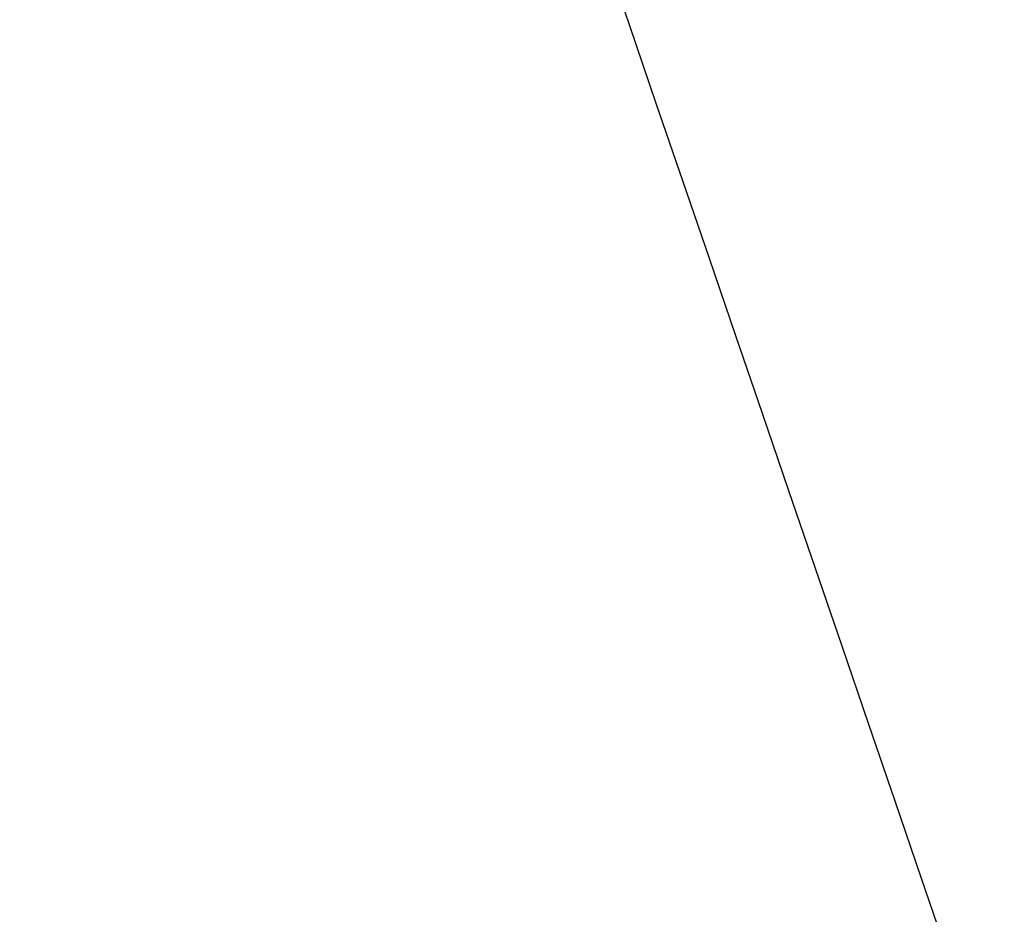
# Model space of a CAD drawing. Header units: millimetres. Extents: x -284 to 284, y 0 to 805.
# Tile 96 of 125: x -257.465 to -257.164, y 326.281 to 326.555. Entities that reach past the tile are written whole.
import ezdxf

# ---------------------------------------------------------------- set-up
doc = ezdxf.new("R2010")
doc.units = ezdxf.units.MM
doc.header["$MEASUREMENT"] = 0
doc.layers.add('Default', color=7, linetype='Continuous', true_color=0x000000)

# ---------------------------------------------------------------- blocks, each defined once
blk = doc.blocks.new('Block 06')
at = {"layer": 'Default'}
blk.add_open_spline([(-228.29212, 285.27436, -131.1361), (-229.19665, 285.47852, -129.09654), (-230.10118, 285.68268, -127.05699), (-231.0057, 285.88684, -125.01743), (-231.33596, 285.96139, -124.27276), (-231.67392, 286.06474, -123.53595), (-232.28218, 286.29563, -122.25332), (-232.5518, 286.41308, -121.70024), (-233.08975, 286.67462, -120.62089), (-233.35678, 286.81808, -120.09689), (-234.17486, 287.2961, -118.53095), (-234.73542, 287.6746, -117.5082), (-235.68529, 288.39692, -115.85636), (-236.06941, 288.71018, -115.20959), (-236.84864, 289.38594, -113.9397), (-237.24945, 289.75433, -113.30956), (-238.42527, 290.89514, -111.51612), (-239.21924, 291.74262, -110.38577), (-241.62865, 294.53564, -107.19733), (-243.25374, 296.71399, -105.36677), (-245.23836, 299.73998, -103.53151), (-245.6321, 300.35891, -103.18751), (-246.41054, 301.62157, -102.54908), (-246.7891, 302.25468, -102.25782), (-247.56789, 303.59461, -101.70493), (-247.95218, 304.27623, -101.45384), (-248.70707, 305.65873, -101.00617), (-249.08079, 306.36393, -100.80637), (-249.72979, 307.63396, -100.5066), (-250.00885, 308.19392, -100.39066), (-250.56218, 309.32541, -100.17974), (-250.83427, 309.89384, -100.087), (-251.36897, 311.0357, -99.92727), (-251.63184, 311.60944, -99.86007), (-252.14669, 312.76002, -99.75254), (-252.39298, 313.32375, -99.71212), (-253.66491, 316.29506, -99.56845), (-254.58413, 318.67834, -99.67405), (-255.38933, 321.03197, -100.00083), (-256.08107, 323.05399, -100.28157), (-256.77282, 325.07601, -100.56232), (-257.46457, 327.09802, -100.84306)], degree=3, knots=[-6.520055, -6.520055, -6.520055, -6.520055, 0.580061, 0.580061, 0.580061, 3.172395, 3.172395, 5.116645, 5.116645, 7.060896, 7.060896, 10.949396, 10.949396, 13.54173, 13.54173, 16.134064, 16.134064, 21.318731, 21.318731, 31.688066, 31.688066, 34.2804, 34.2804, 36.872734, 36.872734, 39.465068, 39.465068, 42.057402, 42.057402, 44.123497, 44.123497, 46.189593, 46.189593, 48.255689, 48.255689, 50.321784, 50.321784, 58.586167, 58.586167, 58.586167, 65.686146, 65.686146, 65.686146, 65.686146], dxfattribs=at)

msp = doc.modelspace()

# ---------------------------------------------------------------- linework, layer by layer
at = {"layer": 'Default'}
msp.add_open_spline([(0, 331.17132, 274.81568), (-38.43612, 331.17132, 274.81568), (-75.61525, 330.77736, 271.52157), (-124.78292, 329.56838, 261.41277), (-140.07962, 329.06188, 257.17763), (-167.71917, 327.82873, 246.86675), (-180.05841, 327.10273, 240.7963), (-198.09469, 325.63988, 228.56473), (-204.65548, 324.96252, 222.90097), (-216.24538, 323.51174, 210.77034), (-221.30581, 322.74071, 204.32341), (-234.74536, 320.29085, 183.83896), (-241.2899, 318.47264, 168.6361), (-250.7169, 314.40376, 134.61428), (-253.59818, 312.15341, 115.79807), (-256.11805, 308.37973, 84.24452), (-256.65822, 307.05548, 73.17186), (-257.31392, 304.2585, 49.785), (-257.42916, 302.78708, 37.48183), (-257.42916, 300.05276, 14.61889), (-257.23613, 298.90286, 5.00402), (-256.44685, 296.66928, -13.67198), (-255.85057, 295.58452, -22.74219), (-253.43488, 292.43328, -49.0912), (-250.98787, 290.47031, -65.5045), (-244.33051, 286.84663, -95.8037), (-240.12126, 285.18646, -109.6852), (-229.88687, 282.18693, -134.76568), (-223.8615, 280.84775, -145.96321), (-212.66339, 278.95448, -161.79372), (-208.0643, 278.29794, -167.28329), (-200.82713, 277.3873, -174.89765), (-198.36036, 277.09612, -177.33232), (-193.32531, 276.53317, -182.03939), (-190.7521, 276.26168, -184.30946), (-177.43363, 274.95474, -195.23735), (-165.32454, 274.07331, -202.60744), (-134.21628, 272.6716, -214.3278), (-115.2074, 272.14967, -218.69188), (-66.47776, 271.45858, -224.47043), (-36.72628, 271.28905, -225.8879), (-0.00198, 271.28905, -225.88795)], degree=3, knots=[0, 0, 0, 0, 87.733913, 87.733913, 131.600869, 131.600869, 175.467825, 175.467825, 207.267879, 207.267879, 239.067932, 239.067932, 302.668039, 302.668039, 366.268146, 366.268146, 398.068199, 398.068199, 429.868253, 429.868253, 453.917398, 453.917398, 477.966543, 477.966543, 526.064833, 526.064833, 574.163123, 574.163123, 622.261412, 622.261412, 651.81662, 651.81662, 666.594224, 666.594224, 681.371828, 681.371828, 740.482243, 740.482243, 799.592658, 799.592658, 858.702012, 858.702012, 858.702012, 858.702012], dxfattribs=at)

# ---------------------------------------------------------------- block references
msp.add_blockref('Block 06', (0, 0), dxfattribs=at)

doc.saveas('drawing.dxf')
